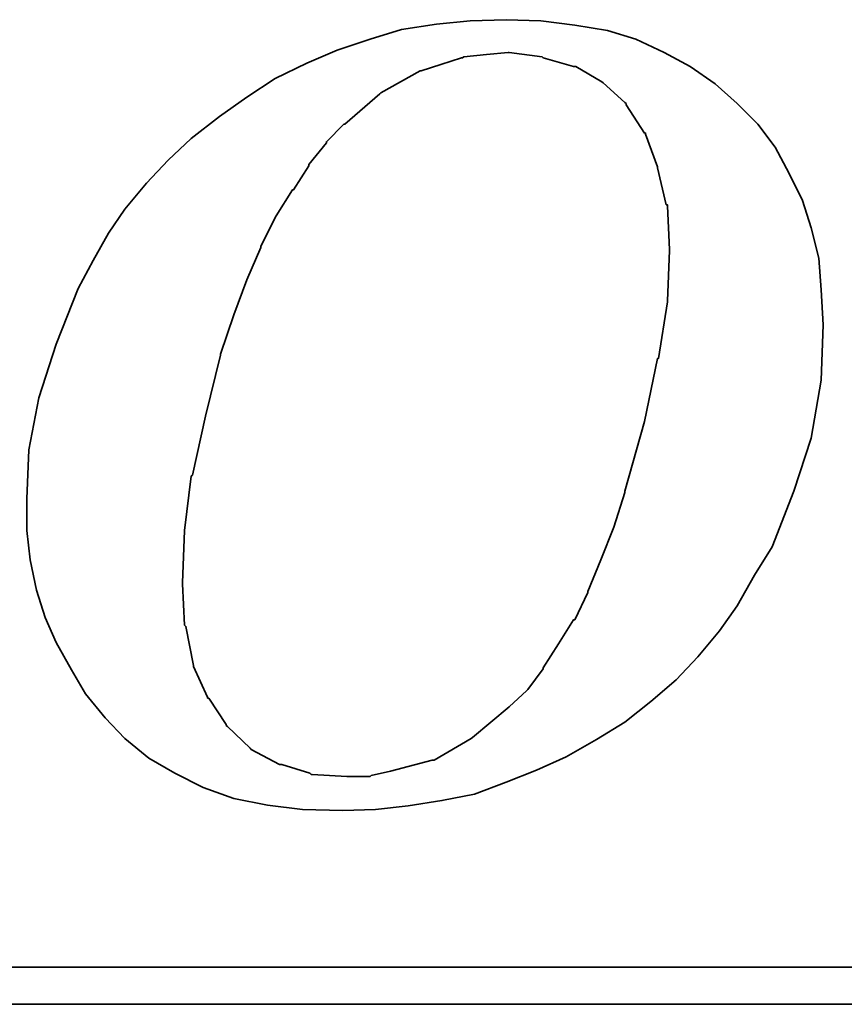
# Model space of a CAD drawing. Header units: millimetres. Extents: x -69 to 445, y -85 to 100.
# Tile 107 of 112: x 295.13 to 297.33, y 2.38 to 5. Entities that reach past the tile are written whole.
import ezdxf

# ---------------------------------------------------------------- set-up
doc = ezdxf.new("R2010")
doc.units = ezdxf.units.MM
doc.layers.add('DIM', color=4, linetype='Continuous')
doc.layers.add('layer 1', color=7, linetype='Continuous')

# ---------------------------------------------------------------- blocks, each defined once
blk = doc.blocks.new('TBI MOTION logo(完整正式版)')
at = {"layer": 'layer 1', "color": 22, "lineweight": 35}
for points, knots in [([(35.79625, -6.98375), (35.79625, -6.98375), (36.23125, -7.43875), (36.23125, -7.43875), (36.23125, -7.43875), (36.23125, -7.43875), (36.75625, -7.87125), (36.75625, -7.87125), (36.75625, -7.87125), (36.75625, -7.87125), (37.33125, -8.20375), (37.33125, -8.20375), (37.33125, -8.20375), (37.33125, -8.20375), (37.95625, -8.51875), (37.95625, -8.51875), (37.95625, -8.51875), (37.95625, -8.51875), (38.62625, -8.75875), (38.62625, -8.75875), (38.62625, -8.75875), (38.62625, -8.75875), (39.37125, -8.90375), (39.37125, -8.90375), (39.37125, -8.90375), (39.37125, -8.90375), (40.14125, -8.99875), (40.14125, -8.99875), (40.14125, -8.99875), (40.14125, -8.99875), (41.02625, -9.02375), (41.02625, -9.02375), (41.02625, -9.02375), (41.02625, -9.02375), (41.74625, -8.99875), (41.74625, -8.99875), (41.74625, -8.99875), (41.74625, -8.99875), (42.46625, -8.92375), (42.46625, -8.92375), (42.46625, -8.92375), (42.46625, -8.92375), (43.21125, -8.80625), (43.21125, -8.80625), (43.21125, -8.80625), (43.21125, -8.80625), (43.93125, -8.66375), (43.93125, -8.66375), (43.93125, -8.66375), (43.93125, -8.66375), (44.62625, -8.39875), (44.62625, -8.39875), (44.62625, -8.39875), (44.62625, -8.39875), (45.29625, -8.13375), (45.29625, -8.13375), (45.29625, -8.13375), (45.29625, -8.13375), (45.94625, -7.84375), (45.94625, -7.84375), (45.94625, -7.84375), (45.94625, -7.84375), (46.61625, -7.46375), (46.61625, -7.46375), (46.61625, -7.46375), (46.61625, -7.46375), (47.24125, -7.07875), (47.24125, -7.07875), (47.24125, -7.07875), (47.24125, -7.07875), (47.81625, -6.62375), (47.81625, -6.62375), (47.81625, -6.62375), (47.81625, -6.62375), (48.36875, -6.14375), (48.36875, -6.14375), (48.36875, -6.14375), (48.36875, -6.14375), (48.84625, -5.64125), (48.84625, -5.64125), (48.84625, -5.64125), (48.84625, -5.64125), (49.32625, -5.06375), (49.32625, -5.06375), (49.32625, -5.06375), (49.32625, -5.06375), (49.71125, -4.51374), (49.71125, -4.51374), (49.71125, -4.51374), (49.71125, -4.51374), (50.09625, -3.83874), (50.09625, -3.83874), (50.09625, -3.83874), (50.09625, -3.83874), (50.48125, -3.21374), (50.48125, -3.21374), (50.48125, -3.21374), (50.48125, -3.21374), (50.96125, -1.99125), (50.96125, -1.99125), (50.96125, -1.99125), (50.96125, -1.99125), (51.34375, -0.81875), (51.34375, -0.81875), (51.34375, -0.81875), (51.34375, -0.81875), (51.56125, 0.45624), (51.56125, 0.45624), (51.56125, 0.45624), (51.56125, 0.45624), (51.60625, 1.67624), (51.60625, 1.67624), (51.60625, 1.67624), (51.60625, 1.67624), (51.56125, 2.44625), (51.56125, 2.44625), (51.56125, 2.44625), (51.56125, 2.44625), (51.51125, 3.14125), (51.51125, 3.14125), (51.51125, 3.14125), (51.51125, 3.14125), (51.34375, 3.81125), (51.34375, 3.81125), (51.34375, 3.81125), (51.34375, 3.81125), (51.15125, 4.41125), (51.15125, 4.41125), (51.15125, 4.41125), (51.15125, 4.41125), (50.86125, 5.01125), (50.86125, 5.01125), (50.86125, 5.01125), (50.86125, 5.01125), (50.55125, 5.58875), (50.55125, 5.58875), (50.55125, 5.58875), (50.55125, 5.58875), (50.16625, 6.09125), (50.16625, 6.09125), (50.16625, 6.09125), (50.16625, 6.09125), (49.71125, 6.54875), (49.71125, 6.54875), (49.71125, 6.54875), (49.71125, 6.54875), (49.23125, 6.98125), (49.23125, 6.98125), (49.23125, 6.98125), (49.23125, 6.98125), (48.67875, 7.36625), (48.67875, 7.36625), (48.67875, 7.36625), (48.67875, 7.36625), (48.10375, 7.67625), (48.10375, 7.67625), (48.10375, 7.67625), (48.10375, 7.67625), (47.48125, 7.96375), (47.48125, 7.96375), (47.48125, 7.96375), (47.48125, 7.96375), (46.85625, 8.15625), (46.85625, 8.15625), (46.85625, 8.15625), (46.85625, 8.15625), (46.13625, 8.27624), (46.13625, 8.27624), (46.13625, 8.27624), (46.13625, 8.27624), (45.39125, 8.37125), (45.39125, 8.37125), (45.39125, 8.37125), (45.39125, 8.37125), (44.62625, 8.39624), (44.62625, 8.39624), (44.62625, 8.39624), (44.62625, 8.39624), (43.83625, 8.37125), (43.83625, 8.37125), (43.83625, 8.37125), (43.83625, 8.37125), (43.09125, 8.30125), (43.09125, 8.30125), (43.09125, 8.30125), (43.09125, 8.30125), (42.32125, 8.18125), (42.32125, 8.18125), (42.32125, 8.18125), (42.32125, 8.18125), (41.62875, 7.96375), (41.62875, 7.96375), (41.62875, 7.96375), (41.62875, 7.96375), (40.90625, 7.72625), (40.90625, 7.72625), (40.90625, 7.72625), (40.90625, 7.72625), (40.23624, 7.43625), (40.23624, 7.43625), (40.23624, 7.43625), (40.23624, 7.43625), (39.54124, 7.10125), (39.54124, 7.10125), (39.54124, 7.10125), (39.54124, 7.10125), (38.91625, 6.69125), (38.91625, 6.69125), (38.91625, 6.69125), (38.91625, 6.69125), (38.31625, 6.26125), (38.31625, 6.26125), (38.31625, 6.26125), (38.31625, 6.26125), (37.69125, 5.78125), (37.69125, 5.78125), (37.69125, 5.78125), (37.69125, 5.78125), (37.18625, 5.30125), (37.18625, 5.30125), (37.18625, 5.30125), (37.18625, 5.30125), (36.70625, 4.79624), (36.70625, 4.79624), (36.70625, 4.79624), (36.70625, 4.79624), (36.23125, 4.22125), (36.23125, 4.22125), (36.23125, 4.22125), (36.23125, 4.22125), (35.87124, 3.69375), (35.87124, 3.69375), (35.87124, 3.69375), (35.87124, 3.69375), (35.53125, 3.09125), (35.53125, 3.09125), (35.53125, 3.09125), (35.53125, 3.09125), (35.19875, 2.47125), (35.19875, 2.47125), (35.19875, 2.47125), (35.19875, 2.47125), (34.71625, 1.24625), (34.71625, 1.24625), (34.71625, 1.24625), (34.71625, 1.24625), (34.33125, 0.06874), (34.33125, 0.06874), (34.33125, 0.06874), (34.33125, 0.06874), (34.11625, -1.07875), (34.11625, -1.07875), (34.11625, -1.07875), (34.11625, -1.07875), (34.07125, -2.15875), (34.07125, -2.15875), (34.07125, -2.15875), (34.07125, -2.15875), (34.07125, -2.85375), (34.07125, -2.85375), (34.07125, -2.85375), (34.07125, -2.85375), (34.14125, -3.50375), (34.14125, -3.50375), (34.14125, -3.50375), (34.14125, -3.50375), (34.28625, -4.17375), (34.28625, -4.17375), (34.28625, -4.17375), (34.28625, -4.17375), (34.47625, -4.77624), (34.47625, -4.77624), (34.47625, -4.77624), (34.47625, -4.77624), (34.71625, -5.32625), (34.71625, -5.32625), (34.71625, -5.32625), (34.71625, -5.32625), (35.05375, -5.92875), (35.05375, -5.92875), (35.05375, -5.92875), (35.05375, -5.92875), (35.36375, -6.45375), (35.36375, -6.45375), (35.36375, -6.45375), (35.36375, -6.45375), (35.79625, -6.98375), (35.79625, -6.98375)], [0, 0, 0, 0, 0.01388889, 0.01388889, 0.01388889, 0.01388889, 0.02777778, 0.02777778, 0.02777778, 0.02777778, 0.04166667, 0.04166667, 0.04166667, 0.04166667, 0.05555556, 0.05555556, 0.05555556, 0.05555556, 0.06944444, 0.06944444, 0.06944444, 0.06944444, 0.08333333, 0.08333333, 0.08333333, 0.08333333, 0.09722222, 0.09722222, 0.09722222, 0.09722222, 0.11111111, 0.11111111, 0.11111111, 0.11111111, 0.125, 0.125, 0.125, 0.125, 0.13888889, 0.13888889, 0.13888889, 0.13888889, 0.15277778, 0.15277778, 0.15277778, 0.15277778, 0.16666667, 0.16666667, 0.16666667, 0.16666667, 0.18055556, 0.18055556, 0.18055556, 0.18055556, 0.19444444, 0.19444444, 0.19444444, 0.19444444, 0.20833333, 0.20833333, 0.20833333, 0.20833333, 0.22222222, 0.22222222, 0.22222222, 0.22222222, 0.23611111, 0.23611111, 0.23611111, 0.23611111, 0.25, 0.25, 0.25, 0.25, 0.26388889, 0.26388889, 0.26388889, 0.26388889, 0.27777778, 0.27777778, 0.27777778, 0.27777778, 0.29166667, 0.29166667, 0.29166667, 0.29166667, 0.30555556, 0.30555556, 0.30555556, 0.30555556, 0.31944444, 0.31944444, 0.31944444, 0.31944444, 0.33333333, 0.33333333, 0.33333333, 0.33333333, 0.34722222, 0.34722222, 0.34722222, 0.34722222, 0.36111111, 0.36111111, 0.36111111, 0.36111111, 0.375, 0.375, 0.375, 0.375, 0.38888889, 0.38888889, 0.38888889, 0.38888889, 0.40277778, 0.40277778, 0.40277778, 0.40277778, 0.41666667, 0.41666667, 0.41666667, 0.41666667, 0.43055556, 0.43055556, 0.43055556, 0.43055556, 0.44444444, 0.44444444, 0.44444444, 0.44444444, 0.45833333, 0.45833333, 0.45833333, 0.45833333, 0.47222222, 0.47222222, 0.47222222, 0.47222222, 0.48611111, 0.48611111, 0.48611111, 0.48611111, 0.5, 0.5, 0.5, 0.5, 0.51388889, 0.51388889, 0.51388889, 0.51388889, 0.52777778, 0.52777778, 0.52777778, 0.52777778, 0.54166667, 0.54166667, 0.54166667, 0.54166667, 0.55555556, 0.55555556, 0.55555556, 0.55555556, 0.56944444, 0.56944444, 0.56944444, 0.56944444, 0.58333333, 0.58333333, 0.58333333, 0.58333333, 0.59722222, 0.59722222, 0.59722222, 0.59722222, 0.61111111, 0.61111111, 0.61111111, 0.61111111, 0.625, 0.625, 0.625, 0.625, 0.63888889, 0.63888889, 0.63888889, 0.63888889, 0.65277778, 0.65277778, 0.65277778, 0.65277778, 0.66666667, 0.66666667, 0.66666667, 0.66666667, 0.68055556, 0.68055556, 0.68055556, 0.68055556, 0.69444444, 0.69444444, 0.69444444, 0.69444444, 0.70833333, 0.70833333, 0.70833333, 0.70833333, 0.72222222, 0.72222222, 0.72222222, 0.72222222, 0.73611111, 0.73611111, 0.73611111, 0.73611111, 0.75, 0.75, 0.75, 0.75, 0.76388889, 0.76388889, 0.76388889, 0.76388889, 0.77777778, 0.77777778, 0.77777778, 0.77777778, 0.79166667, 0.79166667, 0.79166667, 0.79166667, 0.80555556, 0.80555556, 0.80555556, 0.80555556, 0.81944444, 0.81944444, 0.81944444, 0.81944444, 0.83333333, 0.83333333, 0.83333333, 0.83333333, 0.84722222, 0.84722222, 0.84722222, 0.84722222, 0.86111111, 0.86111111, 0.86111111, 0.86111111, 0.875, 0.875, 0.875, 0.875, 0.88888889, 0.88888889, 0.88888889, 0.88888889, 0.90277778, 0.90277778, 0.90277778, 0.90277778, 0.91666667, 0.91666667, 0.91666667, 0.91666667, 0.93055556, 0.93055556, 0.93055556, 0.93055556, 0.94444444, 0.94444444, 0.94444444, 0.94444444, 0.95833333, 0.95833333, 0.95833333, 0.95833333, 0.97222222, 0.97222222, 0.97222222, 0.97222222, 0.98611111, 0.98611111, 0.98611111, 0.98611111, 1, 1, 1, 1]), ([(38.33875, 1.03124), (38.33875, 1.03124), (38.62625, 1.89625), (38.62625, 1.89625), (38.62625, 1.89625), (38.62625, 1.89625), (38.91625, 2.66375), (38.91625, 2.66375), (38.91625, 2.66375), (38.91625, 2.66375), (39.22625, 3.38125), (39.22625, 3.38125), (39.22625, 3.38125), (39.22625, 3.38125), (39.22625, 3.40624), (39.22625, 3.40624), (39.22625, 3.40624), (39.22625, 3.40624), (39.56124, 4.07624), (39.56124, 4.07624), (39.56124, 4.07624), (39.56124, 4.07624), (39.92125, 4.65125), (39.92125, 4.65125), (39.92125, 4.65125), (39.92125, 4.65125), (39.94625, 4.65125), (39.94625, 4.65125), (39.94625, 4.65125), (39.94625, 4.65125), (40.28125, 5.17875), (40.28125, 5.17875), (40.28125, 5.17875), (40.28125, 5.17875), (40.28125, 5.20375), (40.28125, 5.20375), (40.28125, 5.20375), (40.28125, 5.20375), (40.66875, 5.68625), (40.66875, 5.68625), (40.66875, 5.68625), (40.66875, 5.68625), (40.66875, 5.70625), (40.66875, 5.70625), (40.66875, 5.70625), (40.66875, 5.70625), (41.05124, 6.09125), (41.05124, 6.09125), (41.05124, 6.09125), (41.05124, 6.09125), (41.07625, 6.09125), (41.07625, 6.09125), (41.07625, 6.09125), (41.07625, 6.09125), (41.84125, 6.76625), (41.84125, 6.76625), (41.84125, 6.76625), (41.84125, 6.76625), (41.86625, 6.78625), (41.86625, 6.78625), (41.86625, 6.78625), (41.86625, 6.78625), (42.73125, 7.26624), (42.73125, 7.26624), (42.73125, 7.26624), (42.73125, 7.26624), (42.75625, 7.26624), (42.75625, 7.26624), (42.75625, 7.26624), (42.75625, 7.26624), (43.18625, 7.41125), (43.18625, 7.41125), (43.18625, 7.41125), (43.18625, 7.41125), (43.64125, 7.55625), (43.64125, 7.55625), (43.64125, 7.55625), (43.64125, 7.55625), (43.66625, 7.55625), (43.66625, 7.55625), (43.66625, 7.55625), (43.66625, 7.55625), (43.69125, 7.58124), (43.69125, 7.58124), (43.69125, 7.58124), (43.69125, 7.58124), (44.19125, 7.62625), (44.19125, 7.62625), (44.19125, 7.62625), (44.19125, 7.62625), (44.67125, 7.67625), (44.67125, 7.67625), (44.67125, 7.67625), (44.67125, 7.67625), (44.69625, 7.67625), (44.69625, 7.67625), (44.69625, 7.67625), (44.69625, 7.67625), (45.41875, 7.58124), (45.41875, 7.58124), (45.41875, 7.58124), (45.41875, 7.58124), (45.44125, 7.55625), (45.44125, 7.55625), (45.44125, 7.55625), (45.44125, 7.55625), (46.11125, 7.36625), (46.11125, 7.36625), (46.11125, 7.36625), (46.11125, 7.36625), (46.13625, 7.36625), (46.13625, 7.36625), (46.13625, 7.36625), (46.13625, 7.36625), (46.15875, 7.36625), (46.15875, 7.36625), (46.15875, 7.36625), (46.15875, 7.36625), (46.73625, 7.02624), (46.73625, 7.02624), (46.73625, 7.02624), (46.73625, 7.02624), (46.76125, 7.00624), (46.76125, 7.00624), (46.76125, 7.00624), (46.76125, 7.00624), (47.24125, 6.57124), (47.24125, 6.57124), (47.24125, 6.57124), (47.24125, 6.57124), (47.26625, 6.54875), (47.26625, 6.54875), (47.26625, 6.54875), (47.26625, 6.54875), (47.26625, 6.52375), (47.26625, 6.52375), (47.26625, 6.52375), (47.26625, 6.52375), (47.67375, 5.89875), (47.67375, 5.89875), (47.67375, 5.89875), (47.67375, 5.89875), (47.69625, 5.89875), (47.69625, 5.89875), (47.69625, 5.89875), (47.69625, 5.89875), (47.69625, 5.87625), (47.69625, 5.87625), (47.69625, 5.87625), (47.69625, 5.87625), (47.96125, 5.15625), (47.96125, 5.15625), (47.96125, 5.15625), (47.96125, 5.15625), (47.96125, 5.13125), (47.96125, 5.13125), (47.96125, 5.13125), (47.96125, 5.13125), (48.15125, 4.31875), (48.15125, 4.31875), (48.15125, 4.31875), (48.15125, 4.31875), (48.17625, 4.31875), (48.17625, 4.31875), (48.17625, 4.31875), (48.17625, 4.31875), (48.17625, 4.29125), (48.17625, 4.29125), (48.17625, 4.29125), (48.17625, 4.29125), (48.22625, 3.33125), (48.22625, 3.33125), (48.22625, 3.33125), (48.22625, 3.33125), (48.22625, 3.30875), (48.22625, 3.30875), (48.22625, 3.30875), (48.22625, 3.30875), (48.17625, 2.20624), (48.17625, 2.20624), (48.17625, 2.20624), (48.17625, 2.20624), (48.17625, 2.18124), (48.17625, 2.18124), (48.17625, 2.18124), (48.17625, 2.18124), (47.98375, 0.93624), (47.98375, 0.93624), (47.98375, 0.93624), (47.98375, 0.93624), (47.96125, 0.93624), (47.96125, 0.93624), (47.96125, 0.93624), (47.96125, 0.93624), (47.67375, -0.45874), (47.67375, -0.45874), (47.67375, -0.45874), (47.67375, -0.45874), (47.24125, -1.99125), (47.24125, -1.99125), (47.24125, -1.99125), (47.24125, -1.99125), (47.24125, -2.01874), (47.24125, -2.01874), (47.24125, -2.01874), (47.24125, -2.01874), (47.00125, -2.78375), (47.00125, -2.78375), (47.00125, -2.78375), (47.00125, -2.78375), (46.71125, -3.50375), (46.71125, -3.50375), (46.71125, -3.50375), (46.71125, -3.50375), (46.42625, -4.19875), (46.42625, -4.19875), (46.42625, -4.19875), (46.42625, -4.19875), (46.42625, -4.22375), (46.42625, -4.22375), (46.42625, -4.22375), (46.42625, -4.22375), (46.13625, -4.82374), (46.13625, -4.82374), (46.13625, -4.82374), (46.13625, -4.82374), (46.11125, -4.82374), (46.11125, -4.82374), (46.11125, -4.82374), (46.11125, -4.82374), (45.77625, -5.35125), (45.77625, -5.35125), (45.77625, -5.35125), (45.77625, -5.35125), (45.44125, -5.87875), (45.44125, -5.87875), (45.44125, -5.87875), (45.44125, -5.87875), (45.44125, -5.90375), (45.44125, -5.90375), (45.44125, -5.90375), (45.44125, -5.90375), (45.10625, -6.35875), (45.10625, -6.35875), (45.10625, -6.35875), (45.10625, -6.35875), (45.08125, -6.38375), (45.08125, -6.38375), (45.08125, -6.38375), (45.08125, -6.38375), (44.69625, -6.74375), (44.69625, -6.74375), (44.69625, -6.74375), (44.69625, -6.74375), (43.88375, -7.41625), (43.88375, -7.41625), (43.88375, -7.41625), (43.88375, -7.41625), (43.85625, -7.43875), (43.85625, -7.43875), (43.85625, -7.43875), (43.85625, -7.43875), (43.04125, -7.91875), (43.04125, -7.91875), (43.04125, -7.91875), (43.04125, -7.91875), (43.01625, -7.91875), (43.01625, -7.91875), (43.01625, -7.91875), (43.01625, -7.91875), (42.99625, -7.91875), (42.99625, -7.91875), (42.99625, -7.91875), (42.99625, -7.91875), (42.08125, -8.15875), (42.08125, -8.15875), (42.08125, -8.15875), (42.08125, -8.15875), (41.65125, -8.25625), (41.65125, -8.25625), (41.65125, -8.25625), (41.65125, -8.25625), (41.62875, -8.27875), (41.62875, -8.27875), (41.62875, -8.27875), (41.62875, -8.27875), (41.60125, -8.27875), (41.60125, -8.27875), (41.60125, -8.27875), (41.60125, -8.27875), (41.12125, -8.27875), (41.12125, -8.27875), (41.12125, -8.27875), (41.12125, -8.27875), (40.35624, -8.23125), (40.35624, -8.23125), (40.35624, -8.23125), (40.35624, -8.23125), (40.33125, -8.23125), (40.33125, -8.23125), (40.33125, -8.23125), (40.33125, -8.23125), (40.30625, -8.20375), (40.30625, -8.20375), (40.30625, -8.20375), (40.30625, -8.20375), (39.68375, -8.01375), (39.68375, -8.01375), (39.68375, -8.01375), (39.68375, -8.01375), (39.66124, -8.01375), (39.66124, -8.01375), (39.66124, -8.01375), (39.66124, -8.01375), (39.63625, -8.01375), (39.63625, -8.01375), (39.63625, -8.01375), (39.63625, -8.01375), (39.01125, -7.67875), (39.01125, -7.67875), (39.01125, -7.67875), (39.01125, -7.67875), (38.98875, -7.65375), (38.98875, -7.65375), (38.98875, -7.65375), (38.98875, -7.65375), (38.48625, -7.17375), (38.48625, -7.17375), (38.48625, -7.17375), (38.48625, -7.17375), (38.45875, -7.14875), (38.45875, -7.14875), (38.45875, -7.14875), (38.45875, -7.14875), (38.45875, -7.12875), (38.45875, -7.12875), (38.45875, -7.12875), (38.45875, -7.12875), (38.07625, -6.54875), (38.07625, -6.54875), (38.07625, -6.54875), (38.07625, -6.54875), (38.05125, -6.54875), (38.05125, -6.54875), (38.05125, -6.54875), (38.05125, -6.54875), (38.05125, -6.52875), (38.05125, -6.52875), (38.05125, -6.52875), (38.05125, -6.52875), (37.74125, -5.85375), (37.74125, -5.85375), (37.74125, -5.85375), (37.74125, -5.85375), (37.74125, -5.82875), (37.74125, -5.82875), (37.74125, -5.82875), (37.74125, -5.82875), (37.57375, -4.96875), (37.57375, -4.96875), (37.57375, -4.96875), (37.57375, -4.96875), (37.54625, -4.94375), (37.54625, -4.94375), (37.54625, -4.94375), (37.54625, -4.94375), (37.50125, -4.03375), (37.50125, -4.03375), (37.50125, -4.03375), (37.50125, -4.03375), (37.50125, -4.00875), (37.50125, -4.00875), (37.50125, -4.00875), (37.50125, -4.00875), (37.54625, -2.85375), (37.54625, -2.85375), (37.54625, -2.85375), (37.54625, -2.85375), (37.69125, -1.65875), (37.69125, -1.65875), (37.69125, -1.65875), (37.69125, -1.65875), (37.71624, -1.63375), (37.71624, -1.63375), (37.71624, -1.63375), (37.71624, -1.63375), (38.00375, -0.33875), (38.00375, -0.33875), (38.00375, -0.33875), (38.00375, -0.33875), (38.33875, 1.00624), (38.33875, 1.00624), (38.33875, 1.00624), (38.33875, 1.00624), (38.33875, 1.03124), (38.33875, 1.03124)], [0, 0, 0, 0, 0.01010101, 0.01010101, 0.01010101, 0.01010101, 0.02020202, 0.02020202, 0.02020202, 0.02020202, 0.03030303, 0.03030303, 0.03030303, 0.03030303, 0.04040404, 0.04040404, 0.04040404, 0.04040404, 0.05050505, 0.05050505, 0.05050505, 0.05050505, 0.06060606, 0.06060606, 0.06060606, 0.06060606, 0.07070707, 0.07070707, 0.07070707, 0.07070707, 0.08080808, 0.08080808, 0.08080808, 0.08080808, 0.09090909, 0.09090909, 0.09090909, 0.09090909, 0.1010101, 0.1010101, 0.1010101, 0.1010101, 0.11111111, 0.11111111, 0.11111111, 0.11111111, 0.12121212, 0.12121212, 0.12121212, 0.12121212, 0.13131313, 0.13131313, 0.13131313, 0.13131313, 0.14141414, 0.14141414, 0.14141414, 0.14141414, 0.15151515, 0.15151515, 0.15151515, 0.15151515, 0.16161616, 0.16161616, 0.16161616, 0.16161616, 0.17171717, 0.17171717, 0.17171717, 0.17171717, 0.18181818, 0.18181818, 0.18181818, 0.18181818, 0.19191919, 0.19191919, 0.19191919, 0.19191919, 0.2020202, 0.2020202, 0.2020202, 0.2020202, 0.21212121, 0.21212121, 0.21212121, 0.21212121, 0.22222222, 0.22222222, 0.22222222, 0.22222222, 0.23232323, 0.23232323, 0.23232323, 0.23232323, 0.24242424, 0.24242424, 0.24242424, 0.24242424, 0.25252525, 0.25252525, 0.25252525, 0.25252525, 0.26262626, 0.26262626, 0.26262626, 0.26262626, 0.27272727, 0.27272727, 0.27272727, 0.27272727, 0.28282828, 0.28282828, 0.28282828, 0.28282828, 0.29292929, 0.29292929, 0.29292929, 0.29292929, 0.3030303, 0.3030303, 0.3030303, 0.3030303, 0.31313131, 0.31313131, 0.31313131, 0.31313131, 0.32323232, 0.32323232, 0.32323232, 0.32323232, 0.33333333, 0.33333333, 0.33333333, 0.33333333, 0.34343434, 0.34343434, 0.34343434, 0.34343434, 0.35353535, 0.35353535, 0.35353535, 0.35353535, 0.36363636, 0.36363636, 0.36363636, 0.36363636, 0.37373737, 0.37373737, 0.37373737, 0.37373737, 0.38383838, 0.38383838, 0.38383838, 0.38383838, 0.39393939, 0.39393939, 0.39393939, 0.39393939, 0.4040404, 0.4040404, 0.4040404, 0.4040404, 0.41414141, 0.41414141, 0.41414141, 0.41414141, 0.42424242, 0.42424242, 0.42424242, 0.42424242, 0.43434343, 0.43434343, 0.43434343, 0.43434343, 0.44444444, 0.44444444, 0.44444444, 0.44444444, 0.45454545, 0.45454545, 0.45454545, 0.45454545, 0.46464646, 0.46464646, 0.46464646, 0.46464646, 0.47474747, 0.47474747, 0.47474747, 0.47474747, 0.48484848, 0.48484848, 0.48484848, 0.48484848, 0.49494949, 0.49494949, 0.49494949, 0.49494949, 0.50505051, 0.50505051, 0.50505051, 0.50505051, 0.51515152, 0.51515152, 0.51515152, 0.51515152, 0.52525253, 0.52525253, 0.52525253, 0.52525253, 0.53535354, 0.53535354, 0.53535354, 0.53535354, 0.54545455, 0.54545455, 0.54545455, 0.54545455, 0.55555556, 0.55555556, 0.55555556, 0.55555556, 0.56565657, 0.56565657, 0.56565657, 0.56565657, 0.57575758, 0.57575758, 0.57575758, 0.57575758, 0.58585859, 0.58585859, 0.58585859, 0.58585859, 0.5959596, 0.5959596, 0.5959596, 0.5959596, 0.60606061, 0.60606061, 0.60606061, 0.60606061, 0.61616162, 0.61616162, 0.61616162, 0.61616162, 0.62626263, 0.62626263, 0.62626263, 0.62626263, 0.63636364, 0.63636364, 0.63636364, 0.63636364, 0.64646465, 0.64646465, 0.64646465, 0.64646465, 0.65656566, 0.65656566, 0.65656566, 0.65656566, 0.66666667, 0.66666667, 0.66666667, 0.66666667, 0.67676768, 0.67676768, 0.67676768, 0.67676768, 0.68686869, 0.68686869, 0.68686869, 0.68686869, 0.6969697, 0.6969697, 0.6969697, 0.6969697, 0.70707071, 0.70707071, 0.70707071, 0.70707071, 0.71717172, 0.71717172, 0.71717172, 0.71717172, 0.72727273, 0.72727273, 0.72727273, 0.72727273, 0.73737374, 0.73737374, 0.73737374, 0.73737374, 0.74747475, 0.74747475, 0.74747475, 0.74747475, 0.75757576, 0.75757576, 0.75757576, 0.75757576, 0.76767677, 0.76767677, 0.76767677, 0.76767677, 0.77777778, 0.77777778, 0.77777778, 0.77777778, 0.78787879, 0.78787879, 0.78787879, 0.78787879, 0.7979798, 0.7979798, 0.7979798, 0.7979798, 0.80808081, 0.80808081, 0.80808081, 0.80808081, 0.81818182, 0.81818182, 0.81818182, 0.81818182, 0.82828283, 0.82828283, 0.82828283, 0.82828283, 0.83838384, 0.83838384, 0.83838384, 0.83838384, 0.84848485, 0.84848485, 0.84848485, 0.84848485, 0.85858586, 0.85858586, 0.85858586, 0.85858586, 0.86868687, 0.86868687, 0.86868687, 0.86868687, 0.87878788, 0.87878788, 0.87878788, 0.87878788, 0.88888889, 0.88888889, 0.88888889, 0.88888889, 0.8989899, 0.8989899, 0.8989899, 0.8989899, 0.90909091, 0.90909091, 0.90909091, 0.90909091, 0.91919192, 0.91919192, 0.91919192, 0.91919192, 0.92929293, 0.92929293, 0.92929293, 0.92929293, 0.93939394, 0.93939394, 0.93939394, 0.93939394, 0.94949495, 0.94949495, 0.94949495, 0.94949495, 0.95959596, 0.95959596, 0.95959596, 0.95959596, 0.96969697, 0.96969697, 0.96969697, 0.96969697, 0.97979798, 0.97979798, 0.97979798, 0.97979798, 0.98989899, 0.98989899, 0.98989899, 0.98989899, 1, 1, 1, 1]), ([(75.90875, -9.47875), (75.90875, -9.47875), (75.90875, -12.28625), (75.90875, -12.28625), (75.90875, -12.28625), (75.90875, -12.28625), (75.90875, -12.47875), (75.90875, -12.47875), (75.90875, -12.47875), (75.90875, -12.47875), (75.71625, -12.47875), (75.71625, -12.47875), (75.71625, -12.47875), (75.71625, -12.47875), (-88.32875, -12.47875), (-88.32875, -12.47875), (-88.32875, -12.47875), (-88.32875, -12.47875), (-88.32875, -13.29375), (-88.32875, -13.29375), (-88.32875, -13.29375), (-88.32875, -13.29375), (82.89125, -13.29375), (82.89125, -13.29375), (82.89125, -13.29375), (82.89125, -13.29375), (75.90875, -9.47875), (75.90875, -9.47875)], [0, 0, 0, 0, 0.14285714, 0.14285714, 0.14285714, 0.14285714, 0.28571429, 0.28571429, 0.28571429, 0.28571429, 0.42857143, 0.42857143, 0.42857143, 0.42857143, 0.57142857, 0.57142857, 0.57142857, 0.57142857, 0.71428571, 0.71428571, 0.71428571, 0.71428571, 0.85714286, 0.85714286, 0.85714286, 0.85714286, 1, 1, 1, 1])]:
    blk.add_open_spline(points, degree=3, knots=knots, dxfattribs=at)

msp = doc.modelspace()

# ---------------------------------------------------------------- block references
at = {"layer": 'DIM', "xscale": 0.1209599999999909, "yscale": 0.1209599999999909, "zscale": 0.1209599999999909}
msp.add_blockref('TBI MOTION logo(完整正式版)', (291.0323, 3.9849), dxfattribs=at)

doc.saveas('drawing.dxf')
